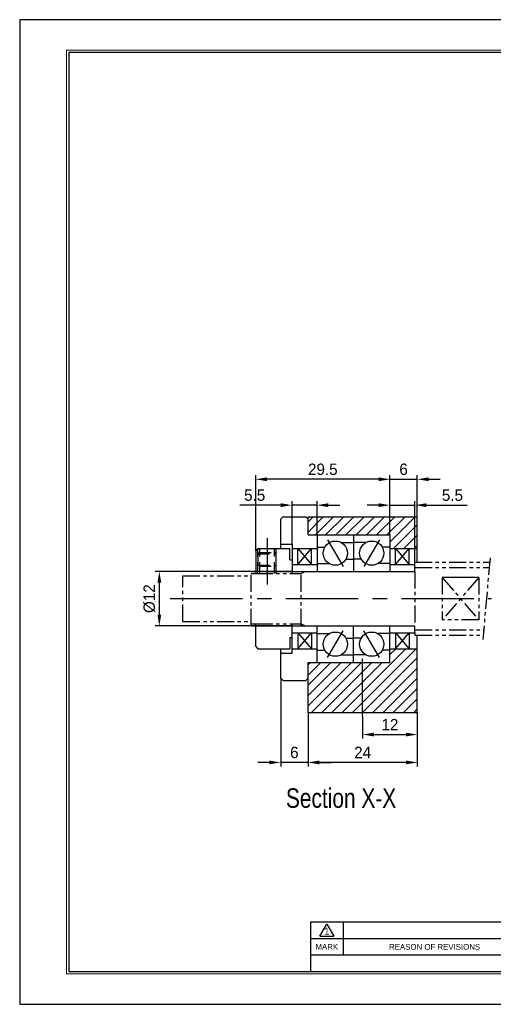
# Model space of a CAD drawing. Header units: millimetres. Extents: x 0 to 306, y 0 to 216.
# Tile 1 of 3: x 0 to 104, y 0 to 216. Entities that reach past the tile are written whole.
import ezdxf
from ezdxf.enums import TextEntityAlignment as Align

# ---------------------------------------------------------------- set-up
doc = ezdxf.new("R2010")
doc.units = ezdxf.units.MM
for name, pattern in [('CENTER', [50.8, 31.75, -6.35, 6.35, -6.35]), ('DASHED', [0.75, 0.5, -0.25]), ('PHANTOM', [2.5, 1.25, -0.25, 0.25, -0.25, 0.25, -0.25])]:
    doc.linetypes.add(name, pattern=pattern)
doc.layers.get('0').update_dxf_attribs({"linetype": 'CONTINUOUS'})
doc.layers.get('DEFPOINTS').update_dxf_attribs({"linetype": 'CONTINUOUS'})
for name, color, linetype in [('center', 1, 'CENTER'), ('hidden', 2, 'DASHED'), ('L1', 7, 'CONTINUOUS'), ('OUTLINE', 7, 'CONTINUOUS'), ('phantom', 6, 'PHANTOM')]:
    doc.layers.add(name, color=color, linetype=linetype)
doc.dimstyles.get("Standard").update_dxf_attribs({"dimtxt": 2.5, "dimasz": 2.5, "dimexe": 0.9, "dimexo": 0, "dimgap": 0.9, "dimtad": 1, "dimdec": 3, "dimzin": 11, "dimdsep": 46, "dimtxsty": 'Standard', "dimcen": 0, "dimclrd": 5, "dimclre": 5, "dimclrt": 3, "dimadec": 0, "dimazin": 0, "dimtfac": 0.6, "dimtdec": 3, "dimtmove": 0, "dimatfit": 3, "dimfxl": 0, "dimtolj": 1, "dimtzin": 11, "dimarcsym": 0})

# ---------------------------------------------------------------- blocks, each defined once
blk = doc.blocks.new('표제란')
at = {"layer": 'L1', "color": 0}
for p, q in [((297, 210), (0, 210)), ((0, 210), (0, 0)), ((0, 0), (297, 0))]:
    blk.add_line(p, q, dxfattribs=at)
at = {"layer": 'L1'}
for p, q in [((160, 17.5), (62, 17.5)), ((62, 17.5), (62, 7)), ((64, 14.51), (65.5, 17.1)), ((65.5, 17.1), (67, 14.51)), ((69, 17.5), (69, 10.5)), ((147, 14), (62, 14)), ((64, 14.51), (67, 14.51)), ((147, 10.5), (62, 10.5))]:
    blk.add_line(p, q, dxfattribs=at)
at = {"layer": 'L1', "const_width": 0.25}
blk.add_lwpolyline([(290.5, 6.5), (290.5, 203.5), (10, 203.5), (10, 6.5)], close=True, dxfattribs=at)
at = {"layer": 'L1'}
blk.add_lwpolyline([(290, 7), (290, 203), (10.5, 203), (10.5, 7)], close=True, dxfattribs=at)
for s, height, p in [('1', 1.5, (65.5, 15.61)), ('MARK', 1.25, (65.5, 12.25)), ('REASON OF REVISIONS', 1.25, (88.5, 12.25))]:
    blk.add_text(s, height=height, dxfattribs=at).set_placement(p, align=Align.MIDDLE_CENTER)
for tag, p in [('필렛', (179.25, 10.9)), ('모따기', (179.25, 8.3))]:
    blk.add_attdef(tag, text='', height=1.15, dxfattribs=at).set_placement(p, align=Align.MIDDLE_LEFT)
at = {"layer": 'OUTLINE', "ltscale": 0.5}
for tag, p, height in [('TITLE', (237.17, 24.41), 2.5), ('도번', (251.18, 15.64), 2.5), ('SCALE', (253.78, 9.55), 1.2), ('DATE', (277.02, 9.51), 1.2)]:
    blk.add_attdef(tag, p, '', height=height, dxfattribs=at)
blk = doc.blocks.new('*D10')
at = {"layer": 'DEFPOINTS', "color": 0}
for p in [(86.85, 109.67), (81.35, 103.13), (86.85, 97.13)]:
    blk.add_point(p, dxfattribs=at)
at = {"layer": 'OUTLINE', "color": 5, "lineweight": -2}
for p, q in [((81.35, 103.13), (81.35, 110.57)), ((86.85, 97.13), (86.85, 110.57)), ((78.85, 109.67), (76.35, 109.67)), ((81.35, 109.67), (86.85, 109.67)), ((89.35, 109.67), (98.31, 109.67))]:
    blk.add_line(p, q, dxfattribs=at)
at = {"layer": 'OUTLINE', "color": 5}
for points in [[(78.85, 110.09), (78.85, 109.25), (81.35, 109.67)], [(89.35, 110.09), (89.35, 109.25), (86.85, 109.67)]]:
    blk.add_solid(points, dxfattribs=at)
at = {"layer": 'OUTLINE', "color": 3, "insert": (95.08, 111.85), "char_height": 2.5, "attachment_point": 5}
blk.add_mtext('\\A1;5.5', dxfattribs=at)
blk = doc.blocks.new('*D11')
at = {"layer": 'DEFPOINTS', "color": 0}
for p in [(87.35, 115.36), (87.35, 107.13), (81.35, 103.13)]:
    blk.add_point(p, dxfattribs=at)
at = {"layer": 'OUTLINE', "color": 5, "lineweight": -2}
for p, q in [((78.85, 115.36), (76.35, 115.36)), ((81.35, 103.13), (81.35, 116.26)), ((81.35, 115.36), (87.35, 115.36)), ((87.35, 107.13), (87.35, 116.26)), ((89.85, 115.36), (92.35, 115.36))]:
    blk.add_line(p, q, dxfattribs=at)
at = {"layer": 'OUTLINE', "color": 5}
for points in [[(78.85, 115.77), (78.85, 114.94), (81.35, 115.36)], [(89.85, 115.77), (89.85, 114.94), (87.35, 115.36)]]:
    blk.add_solid(points, dxfattribs=at)
at = {"layer": 'OUTLINE', "color": 3, "insert": (84.35, 117.54), "char_height": 2.5, "attachment_point": 5}
blk.add_mtext('\\A1;6', dxfattribs=at)
blk = doc.blocks.new('*D12')
at = {"layer": 'DEFPOINTS', "color": 0}
for p in [(59.85, 109.67), (65.35, 103.13), (59.85, 101.13)]:
    blk.add_point(p, dxfattribs=at)
at = {"layer": 'OUTLINE', "color": 5, "lineweight": -2}
for p, q in [((59.85, 101.13), (59.85, 110.57)), ((65.35, 103.13), (65.35, 110.57)), ((57.35, 109.67), (48.4, 109.67)), ((65.35, 109.67), (59.85, 109.67)), ((67.85, 109.67), (70.35, 109.67))]:
    blk.add_line(p, q, dxfattribs=at)
at = {"layer": 'OUTLINE', "color": 5}
for points in [[(57.35, 110.09), (57.35, 109.25), (59.85, 109.67)], [(67.85, 110.09), (67.85, 109.25), (65.35, 109.67)]]:
    blk.add_solid(points, dxfattribs=at)
at = {"layer": 'OUTLINE', "color": 3, "insert": (51.63, 111.85), "char_height": 2.5, "attachment_point": 5}
blk.add_mtext('\\A1;5.5', dxfattribs=at)
blk = doc.blocks.new('*D13')
at = {"layer": 'DEFPOINTS', "color": 0}
for p in [(51.85, 115.36), (81.35, 103.13), (51.85, 99.63)]:
    blk.add_point(p, dxfattribs=at)
at = {"layer": 'OUTLINE', "color": 5, "lineweight": -2}
for p, q in [((51.85, 99.63), (51.85, 116.26)), ((78.85, 115.36), (54.35, 115.36)), ((81.35, 103.13), (81.35, 116.26))]:
    blk.add_line(p, q, dxfattribs=at)
at = {"layer": 'OUTLINE', "color": 5}
for points in [[(54.35, 115.77), (54.35, 114.94), (51.85, 115.36)], [(78.85, 115.77), (78.85, 114.94), (81.35, 115.36)]]:
    blk.add_solid(points, dxfattribs=at)
at = {"layer": 'OUTLINE', "color": 3, "insert": (66.6, 117.54), "char_height": 2.5, "attachment_point": 5}
blk.add_mtext('\\A1;29.5', dxfattribs=at)
blk = doc.blocks.new('*D14')
at = {"layer": 'DEFPOINTS', "color": 0}
for p in [(75.35, 63.28), (87.35, 64.13), (87.35, 59.27)]:
    blk.add_point(p, dxfattribs=at)
at = {"layer": 'OUTLINE', "color": 5, "lineweight": -2}
for p, q in [((75.35, 63.28), (75.35, 58.37)), ((87.35, 64.13), (87.35, 58.37)), ((77.85, 59.27), (84.85, 59.27))]:
    blk.add_line(p, q, dxfattribs=at)
at = {"layer": 'OUTLINE', "color": 5}
for points in [[(77.85, 59.69), (77.85, 58.85), (75.35, 59.27)], [(84.85, 59.69), (84.85, 58.85), (87.35, 59.27)]]:
    blk.add_solid(points, dxfattribs=at)
at = {"layer": 'OUTLINE', "color": 3, "insert": (81.35, 61.45), "char_height": 2.5, "attachment_point": 5}
blk.add_mtext('\\A1;12', dxfattribs=at)
blk = doc.blocks.new('*D15')
at = {"layer": 'DEFPOINTS', "color": 0}
for p in [(63.35, 64.13), (87.35, 64.13), (63.35, 53.14)]:
    blk.add_point(p, dxfattribs=at)
at = {"layer": 'OUTLINE', "color": 5, "lineweight": -2}
for p, q in [((63.35, 64.13), (63.35, 52.24)), ((87.35, 64.13), (87.35, 52.24)), ((84.85, 53.14), (65.85, 53.14))]:
    blk.add_line(p, q, dxfattribs=at)
at = {"layer": 'OUTLINE', "color": 5}
for points in [[(65.85, 53.56), (65.85, 52.73), (63.35, 53.14)], [(84.85, 53.56), (84.85, 52.73), (87.35, 53.14)]]:
    blk.add_solid(points, dxfattribs=at)
at = {"layer": 'OUTLINE', "color": 3, "insert": (75.35, 55.33), "char_height": 2.5, "attachment_point": 5}
blk.add_mtext('\\A1;24', dxfattribs=at)
blk = doc.blocks.new('*D16')
at = {"layer": 'DEFPOINTS', "color": 0}
for p in [(57.35, 71.63), (63.35, 64.13), (57.35, 53.14)]:
    blk.add_point(p, dxfattribs=at)
at = {"layer": 'OUTLINE', "color": 5, "lineweight": -2}
for p, q in [((57.35, 71.63), (57.35, 52.24)), ((63.35, 64.13), (63.35, 52.24)), ((54.85, 53.14), (52.35, 53.14)), ((63.35, 53.14), (57.35, 53.14)), ((65.85, 53.14), (68.35, 53.14))]:
    blk.add_line(p, q, dxfattribs=at)
at = {"layer": 'OUTLINE', "color": 5}
for points in [[(54.85, 53.56), (54.85, 52.73), (57.35, 53.14)], [(65.85, 53.56), (65.85, 52.73), (63.35, 53.14)]]:
    blk.add_solid(points, dxfattribs=at)
at = {"layer": 'OUTLINE', "color": 3, "insert": (60.35, 55.32), "char_height": 2.5, "attachment_point": 5}
blk.add_mtext('\\A1;6', dxfattribs=at)
blk = doc.blocks.new('*D17')
at = {"layer": 'DEFPOINTS', "color": 0}
for p in [(59.85, 95.13), (30.68, 83.13), (59.85, 83.13)]:
    blk.add_point(p, dxfattribs=at)
at = {"layer": 'OUTLINE', "color": 5, "lineweight": -2}
for p, q in [((59.85, 95.13), (29.78, 95.13)), ((30.68, 92.63), (30.68, 85.63)), ((59.85, 83.13), (29.78, 83.13))]:
    blk.add_line(p, q, dxfattribs=at)
at = {"layer": 'OUTLINE', "color": 5}
for points in [[(30.27, 92.63), (31.1, 92.63), (30.68, 95.13)], [(30.27, 85.63), (31.1, 85.63), (30.68, 83.13)]]:
    blk.add_solid(points, dxfattribs=at)
at = {"layer": 'OUTLINE', "color": 3, "insert": (28.5, 89.13), "char_height": 2.5, "attachment_point": 5, "rotation": 90}
blk.add_mtext('\\A1;%%C12', dxfattribs=at)

msp = doc.modelspace()

# ---------------------------------------------------------------- hatches: boundary and pattern name
at = {"layer": 'OUTLINE'}
h = msp.add_hatch(dxfattribs=at)
h.set_pattern_fill('ANSI31', color=5, scale=0.5, style=0)
h.paths.add_polyline_path([(87.3545, 107.1266), (63.3545, 107.1266), (63.3545, 103.1266), (81.3545, 103.1266), (81.3545, 100.1266), (87.3545, 100.1266)])
h.paths.add_polyline_path([(87.3545, 78.1266), (81.3545, 78.1266), (81.3545, 75.1266), (75.3545, 75.1266), (75.3545, 64.1266), (87.3545, 64.1266)])
h.paths.add_polyline_path([(75.3545, 75.1266), (63.3545, 75.1266), (63.3545, 64.1266), (75.3545, 64.1266)])

# ---------------------------------------------------------------- linework, layer by layer
at = {"layer": 'center'}
msp.add_line((54.3545, 102.4379), (54.3545, 92.2127), dxfattribs=at)
at = {"layer": 'center', "ltscale": 0.5}
for p, q in [((67.6462, 102.0855), (71.0629, 96.1677)), ((79.0629, 102.0855), (75.6462, 96.1677)), ((33.0935, 89.1266), (103.6361, 89.1266)), ((67.6462, 76.1677), (71.0629, 82.0855)), ((79.0629, 76.1677), (75.6462, 82.0855)), ((75.3545, 63.2805), (75.3545, 75.9061))]:
    msp.add_line(p, q, dxfattribs=at)
at = {"layer": 'hidden', "color": 5, "ltscale": 5}
for p, q in [((52.3545, 94.6266), (52.3545, 100.1266)), ((56.3545, 94.6266), (56.3545, 100.1266))]:
    msp.add_line(p, q, dxfattribs=at)
at = {"layer": 'hidden', "ltscale": 5}
for p, q in [((52.7545, 94.6266), (52.7545, 100.1266)), ((55.9545, 94.6266), (55.9545, 100.1266)), ((52.7445, 99.2334), (52.3545, 99.0082)), ((52.3545, 99.0082), (52.3545, 96.4586)), ((52.3545, 99.0082), (56.3545, 99.0082)), ((52.7445, 99.2334), (55.9645, 99.2334)), ((56.3545, 99.0082), (55.9645, 99.2334)), ((56.3545, 96.4586), (56.3545, 99.0082)), ((52.7445, 96.2334), (52.3545, 96.4586)), ((52.3545, 96.4586), (56.3545, 96.4586)), ((52.7445, 96.2334), (55.9645, 96.2334)), ((56.3545, 96.4586), (55.9645, 96.2334))]:
    msp.add_line(p, q, dxfattribs=at)
at = {"layer": 'OUTLINE'}
for p, q in [((57.3545, 100.1266), (57.3545, 106.6266)), ((57.8545, 107.1266), (62.8545, 107.1266)), ((63.3545, 103.1266), (63.3545, 107.1266)), ((63.3545, 107.1266), (87.3545, 107.1266)), ((87.3545, 97.1266), (87.3545, 107.1266)), ((63.3545, 103.1266), (81.3545, 103.1266)), ((65.3545, 103.1266), (65.3545, 95.1266)), ((73.3545, 103.1266), (73.3545, 95.1266)), ((81.3545, 103.1266), (81.3545, 95.1266)), ((52.3545, 100.1266), (51.8545, 99.6266)), ((51.8545, 99.6266), (51.8545, 94.6266)), ((52.3545, 100.1266), (59.3545, 100.1266)), ((57.3545, 101.1266), (59.8545, 101.1266)), ((59.3545, 97.6266), (59.3545, 100.1266)), ((59.8545, 101.1266), (59.8545, 94.6266)), ((59.8545, 100.1266), (65.3545, 100.1266)), ((61.1045, 100.1266), (64.1045, 96.6266)), ((61.1045, 96.6266), (64.1045, 100.1266)), ((61.1045, 96.6266), (61.1045, 100.1266)), ((64.1045, 96.6266), (64.1045, 100.1266)), ((65.3545, 100.4599), (67.0451, 100.4599)), ((70.6879, 101.436), (73.3545, 101.436)), ((76.0212, 101.436), (73.3545, 101.436)), ((81.3545, 100.4599), (79.6639, 100.4599)), ((81.3545, 100.1266), (87.3545, 100.1266)), ((82.6045, 100.1266), (85.6045, 96.6266)), ((82.6045, 96.6266), (85.6045, 100.1266)), ((82.6045, 96.6266), (82.6045, 100.1266)), ((85.6045, 96.6266), (85.6045, 100.1266)), ((59.3545, 97.6266), (59.8545, 97.6266)), ((71.6639, 97.7933), (73.3545, 97.7933)), ((75.0451, 97.7933), (73.3545, 97.7933)), ((59.8545, 96.6266), (65.3545, 96.6266)), ((65.3545, 96.8172), (68.0212, 96.8172)), ((81.3545, 96.8172), (78.6879, 96.8172)), ((81.3545, 96.6266), (86.8545, 96.6266)), ((53.2045, 95.1266), (51.8545, 95.1266)), ((53.2045, 95.1266), (55.5045, 95.1266)), ((55.5045, 95.1266), (59.8545, 95.1266)), ((59.8545, 95.1266), (86.8545, 95.1266)), ((100.8545, 93.7903), (92.8545, 93.7903)), ((51.8545, 78.6266), (51.8545, 83.6266)), ((51.8545, 83.1266), (59.8545, 83.1266)), ((59.8545, 77.1266), (59.8545, 83.6266)), ((59.8545, 83.1266), (86.8545, 83.1266)), ((65.3545, 75.1266), (65.3545, 83.1266)), ((73.3545, 75.1266), (73.3545, 83.1266)), ((81.3545, 75.1266), (81.3545, 83.1266)), ((59.3545, 80.6266), (59.3545, 78.1266)), ((59.3545, 80.6266), (59.8545, 80.6266)), ((59.8545, 81.6266), (65.3545, 81.6266)), ((61.1045, 81.6266), (61.1045, 78.1266)), ((61.1045, 81.6266), (64.1045, 78.1266)), ((61.1045, 78.1266), (64.1045, 81.6266)), ((64.1045, 81.6266), (64.1045, 78.1266)), ((65.3545, 81.436), (68.0212, 81.436)), ((71.6639, 80.4599), (73.3545, 80.4599)), ((75.0451, 80.4599), (73.3545, 80.4599)), ((81.3545, 81.436), (78.6879, 81.436)), ((81.3545, 81.6266), (86.8545, 81.6266)), ((82.6045, 81.6266), (82.6045, 78.1266)), ((82.6045, 81.6266), (85.6045, 78.1266)), ((82.6045, 78.1266), (85.6045, 81.6266)), ((85.6045, 81.6266), (85.6045, 78.1266)), ((87.3545, 64.1266), (87.3545, 81.1266)), ((51.8545, 78.6266), (52.3545, 78.1266)), ((52.3545, 78.1266), (59.3545, 78.1266)), ((57.3545, 71.6266), (57.3545, 78.1266)), ((59.8545, 78.1266), (65.3545, 78.1266)), ((81.3545, 78.1266), (87.3545, 78.1266)), ((57.3545, 77.1266), (59.8545, 77.1266)), ((65.3545, 77.7933), (67.0451, 77.7933)), ((70.6879, 76.8172), (73.3545, 76.8172)), ((76.0212, 76.8172), (73.3545, 76.8172)), ((81.3545, 77.7933), (79.6639, 77.7933)), ((63.3545, 64.1266), (63.3545, 75.1266)), ((63.3545, 75.1266), (81.3545, 75.1266)), ((57.3545, 71.6266), (57.8545, 71.1266)), ((57.8545, 71.1266), (62.8545, 71.1266)), ((63.3545, 64.1266), (87.3545, 64.1266))]:
    msp.add_line(p, q, dxfattribs=at)
for centre in [(69.3545, 99.1266), (77.3545, 99.1266), (69.3545, 79.1266), (77.3545, 79.1266)]:
    msp.add_circle(centre, 2.6667, dxfattribs=at)
for points in [[(57.8545, 107.1266), (57.6878, 106.9599), (57.5211, 106.7932), (57.3545, 106.6266)], [(62.8545, 107.1266), (63.0213, 106.9599), (63.1879, 106.7932), (63.3545, 106.6266)], [(63.3545, 71.6266), (63.1879, 71.46), (63.0213, 71.2933), (62.8545, 71.1266)]]:
    msp.add_open_spline(points, degree=3, dxfattribs=at)
at = {"layer": 'phantom', "ltscale": 3}
for p, q in [((103.3403, 98.1266), (101.7655, 80.1266)), ((86.8545, 97.1266), (103.2528, 97.1266)), ((86.8545, 96.6266), (86.8545, 97.1266)), ((86.8545, 95.1266), (86.8545, 96.6266)), ((86.8545, 95.9766), (103.1522, 95.9766)), ((35.8545, 94.1266), (50.8545, 94.1266)), ((35.8545, 84.1266), (35.8545, 94.1266)), ((50.8545, 83.1266), (50.8545, 95.1266)), ((50.8545, 95.1266), (51.8545, 95.1266)), ((50.8545, 94.6266), (51.8545, 94.6266)), ((51.8545, 94.6266), (59.8545, 94.6266)), ((59.8545, 94.6266), (61.8545, 94.6266)), ((61.8545, 83.1266), (61.8545, 95.1266)), ((61.8545, 94.6266), (62.7205, 95.1266)), ((86.8545, 95.1266), (86.8545, 83.1266)), ((92.8545, 93.7903), (92.8545, 84.4629)), ((92.8545, 93.7903), (100.8545, 84.4629)), ((100.8545, 93.7903), (92.8545, 84.4629)), ((100.8545, 93.7903), (100.8545, 84.4629)), ((100.8545, 84.4629), (92.8545, 84.4629)), ((35.8545, 84.1266), (50.8545, 84.1266)), ((50.8545, 83.6266), (51.8545, 83.6266)), ((50.8545, 83.1266), (51.8545, 83.1266)), ((51.8545, 83.6266), (59.8545, 83.6266)), ((59.8545, 83.6266), (61.8545, 83.6266)), ((61.8545, 83.6266), (62.7205, 83.1266)), ((86.8545, 81.6266), (86.8545, 83.1266)), ((86.8545, 82.2766), (101.9536, 82.2766)), ((86.8545, 81.6266), (86.8545, 81.1266)), ((86.8545, 81.1266), (101.853, 81.1266))]:
    msp.add_line(p, q, dxfattribs=at)

# ---------------------------------------------------------------- block references
at = {"layer": 'OUTLINE', "xscale": 1.03016448, "yscale": 1.03016448, "zscale": 1.03016448}
msp.add_blockref('표제란', (0, 0), dxfattribs=at)

# ---------------------------------------------------------------- texts
at = {"lineweight": 9, "width": 0.8}
msp.add_text('Section X-X', height=4.29, dxfattribs=at).set_placement((58.4978, 43.1679))

# ---------------------------------------------------------------- dimensions: what is measured, and where the dimension line sits
at = {"layer": 'OUTLINE'}
for base, p1, p2, picture, middle in [((51.8545, 115.3564), (81.3545, 103.1266), (51.8545, 99.6266), '*D13', (66.6045, 117.538)), ((87.3545, 115.3564), (81.3545, 103.1266), (87.3545, 107.1266), '*D11', (84.3545, 117.538)), ((59.8545, 109.6686), (65.3545, 103.1266), (59.8545, 101.1266), '*D12', (51.626, 111.8486)), ((86.8545, 109.6686), (81.3545, 103.1266), (86.8545, 97.1266), '*D10', (95.0831, 111.8486)), ((57.3545, 53.1418), (63.3545, 64.1266), (57.3545, 71.6266), '*D16', (60.3545, 55.3234)), ((63.3545, 53.1418), (87.3545, 64.1266), (63.3545, 64.1266), '*D15', (75.3545, 55.3251)), ((87.3545, 59.2698), (75.3545, 63.2805), (87.3545, 64.1266), '*D14', (81.3545, 61.4547))]:
    dim = msp.add_linear_dim(base=base, p1=p1, p2=p2, dimstyle='Standard', dxfattribs=at)
    dim.commit()
    dim.dimension.update_dxf_attribs({"geometry": picture, "text_midpoint": middle})
dim = msp.add_linear_dim(base=(30.6821, 83.1266), p1=(59.8545, 95.1266), p2=(59.8545, 83.1266), angle=90, text='%%C<>', dimstyle='Standard', override={"dimgap": 0.9, "dimsah": 1, "dimse1": 0, "dimse2": 0, "dimsd1": 0, "dimsd2": 0, "dimtol": 0, "dimlim": 0}, dxfattribs=at)
dim.commit()
dim.dimension.update_dxf_attribs({"geometry": '*D17', "text_midpoint": (28.4971, 89.1266)})

doc.saveas('drawing.dxf')
